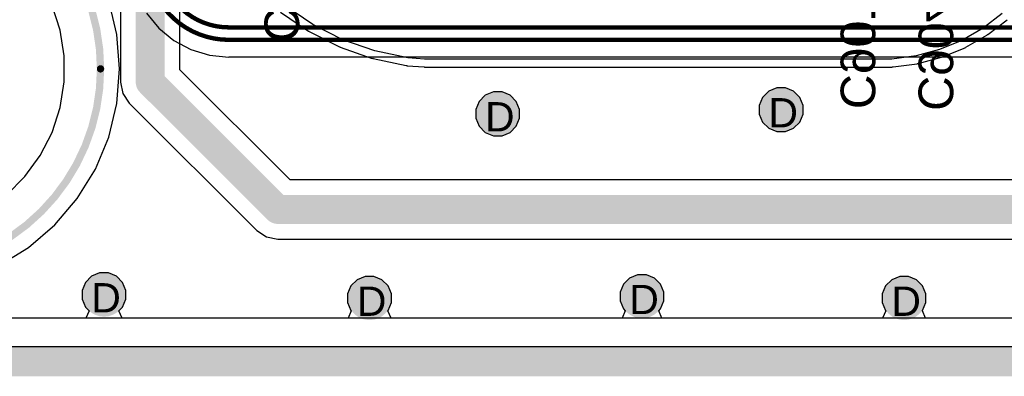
# Model space of a CAD drawing. Header units: inches. Extents: x -6 to 11.2, y -2.2 to 8.3.
# Tile 192 of 256: x 2.783 to 3.454, y -0.01 to 0.234. Entities that reach past the tile are written whole.
import ezdxf

# ---------------------------------------------------------------- set-up
doc = ezdxf.new("R2010")
doc.units = ezdxf.units.IN
doc.header["$MEASUREMENT"] = 0
for name, color, linetype in [('Board Layer Stack Bottom Overlay', 54, 'Continuous'), ('Board Outline', 76, 'Continuous'), ('Drill Drawing', 1, 'Continuous'), ('Layer  6- Inner', 156, 'Continuous'), ('Layer 1- Top', 1, 'Continuous'), ('Layer 2- GND', 16, 'Continuous'), ('Layer 3- Inner', 16, 'Continuous'), ('Layer 4- Inner', 76, 'Continuous'), ('Layer 5- Inner', 90, 'Continuous'), ('Layer 7- PWR', 76, 'Continuous'), ('Layer 8- Bottom', 5, 'Continuous'), ('Top Overlay', 2, 'Continuous'), ('Via Holes', 16, 'Continuous')]:
    doc.layers.add(name, color=color, linetype=linetype)
doc.styles.add('Arial', font='txt', dxfattribs={"height": 0.2})

msp = doc.modelspace()

# ---------------------------------------------------------------- hatches: boundary and pattern name
at = {"layer": 'Layer 1- Top'}
h = msp.add_hatch(color=7, dxfattribs=at)
edge = h.paths.add_edge_path()
edge.add_arc((3.30197, 0.17205), 0.00984, 0, 360)
h = msp.add_hatch(color=7, dxfattribs=at)
edge = h.paths.add_edge_path()
edge.add_arc((3.10866, 0.16929), 0.00984, 0, 360)
h = msp.add_hatch(color=7, dxfattribs=at)
edge = h.paths.add_edge_path()
edge.add_arc((2.84016, 0.04567), 0.00984, 0, 360)
h = msp.add_hatch(color=7, dxfattribs=at)
edge = h.paths.add_edge_path()
edge.add_arc((3.20709, 0.04449), 0.00984, 0, 360)
h = msp.add_hatch(color=7, dxfattribs=at)
edge = h.paths.add_edge_path()
edge.add_arc((3.02126, 0.04331), 0.00984, 0, 360)
h = msp.add_hatch(color=7, dxfattribs=at)
edge = h.paths.add_edge_path()
edge.add_arc((3.38583, 0.04331), 0.00984, 0, 360)
at = {"layer": 'Layer 3- Inner'}
h = msp.add_hatch(color=7, dxfattribs=at)
edge = h.paths.add_edge_path()
edge.add_arc((3.30197, 0.17205), 0.00984, 0, 360)
h = msp.add_hatch(color=7, dxfattribs=at)
edge = h.paths.add_edge_path()
edge.add_arc((3.10866, 0.16929), 0.00984, 0, 360)
h = msp.add_hatch(color=7, dxfattribs=at)
edge = h.paths.add_edge_path()
edge.add_arc((2.84016, 0.04567), 0.00984, 0, 360)
h = msp.add_hatch(color=7, dxfattribs=at)
edge = h.paths.add_edge_path()
edge.add_arc((3.20709, 0.04449), 0.00984, 0, 360)
h = msp.add_hatch(color=7, dxfattribs=at)
edge = h.paths.add_edge_path()
edge.add_arc((3.02126, 0.04331), 0.00984, 0, 360)
h = msp.add_hatch(color=7, dxfattribs=at)
edge = h.paths.add_edge_path()
edge.add_arc((3.38583, 0.04331), 0.00984, 0, 360)
at = {"layer": 'Layer 5- Inner'}
h = msp.add_hatch(color=7, dxfattribs=at)
edge = h.paths.add_edge_path()
edge.add_arc((3.30197, 0.17205), 0.00984, 0, 360)
h = msp.add_hatch(color=7, dxfattribs=at)
edge = h.paths.add_edge_path()
edge.add_arc((3.10866, 0.16929), 0.00984, 0, 360)
h = msp.add_hatch(color=7, dxfattribs=at)
edge = h.paths.add_edge_path()
edge.add_arc((2.84016, 0.04567), 0.00984, 0, 360)
h = msp.add_hatch(color=7, dxfattribs=at)
edge = h.paths.add_edge_path()
edge.add_arc((3.20709, 0.04449), 0.00984, 0, 360)
h = msp.add_hatch(color=7, dxfattribs=at)
edge = h.paths.add_edge_path()
edge.add_arc((3.02126, 0.04331), 0.00984, 0, 360)
h = msp.add_hatch(color=7, dxfattribs=at)
edge = h.paths.add_edge_path()
edge.add_arc((3.38583, 0.04331), 0.00984, 0, 360)
at = {"layer": 'Layer 7- PWR'}
h = msp.add_hatch(color=7, dxfattribs=at)
edge = h.paths.add_edge_path()
edge.add_arc((3.10866, 0.16929), 0.01492, 0, 360)
h = msp.add_hatch(color=7, dxfattribs=at)
edge = h.paths.add_edge_path()
edge.add_arc((3.30197, 0.17205), 0.01492, 0, 360)
h = msp.add_hatch(color=7, dxfattribs=at)
edge = h.paths.add_edge_path()
edge.add_arc((2.84016, 0.04567), 0.01492, 0, 360)
h = msp.add_hatch(color=7, dxfattribs=at)
edge = h.paths.add_edge_path()
edge.add_arc((3.02126, 0.04331), 0.01492, 0, 360)
h = msp.add_hatch(color=7, dxfattribs=at)
edge = h.paths.add_edge_path()
edge.add_arc((3.20709, 0.04449), 0.01492, 0, 360)
h = msp.add_hatch(color=7, dxfattribs=at)
edge = h.paths.add_edge_path()
edge.add_arc((3.38583, 0.04331), 0.01492, 0, 360)
at = {"layer": 'Layer 8- Bottom'}
h = msp.add_hatch(color=7, dxfattribs=at)
edge = h.paths.add_edge_path()
edge.add_arc((3.30197, 0.17205), 0.00984, 0, 360)
h = msp.add_hatch(color=7, dxfattribs=at)
edge = h.paths.add_edge_path()
edge.add_arc((3.10866, 0.16929), 0.00984, 0, 360)
h = msp.add_hatch(color=7, dxfattribs=at)
edge = h.paths.add_edge_path()
edge.add_arc((2.84016, 0.04567), 0.00984, 0, 360)
h = msp.add_hatch(color=7, dxfattribs=at)
edge = h.paths.add_edge_path()
edge.add_arc((3.20709, 0.04449), 0.00984, 0, 360)
h = msp.add_hatch(color=7, dxfattribs=at)
edge = h.paths.add_edge_path()
edge.add_arc((3.02126, 0.04331), 0.00984, 0, 360)
h = msp.add_hatch(color=7, dxfattribs=at)
edge = h.paths.add_edge_path()
edge.add_arc((3.38583, 0.04331), 0.00984, 0, 360)
at = {"layer": 'Via Holes'}
h = msp.add_hatch(color=7, dxfattribs=at)
edge = h.paths.add_edge_path()
edge.add_arc((3.30197, 0.17205), 0.00492, 0, 360)
h = msp.add_hatch(color=7, dxfattribs=at)
edge = h.paths.add_edge_path()
edge.add_arc((3.10866, 0.16929), 0.00492, 0, 360)
h = msp.add_hatch(color=7, dxfattribs=at)
edge = h.paths.add_edge_path()
edge.add_arc((2.84016, 0.04567), 0.00492, 0, 360)
h = msp.add_hatch(color=7, dxfattribs=at)
edge = h.paths.add_edge_path()
edge.add_arc((3.02126, 0.04331), 0.00492, 0, 360)
h = msp.add_hatch(color=7, dxfattribs=at)
edge = h.paths.add_edge_path()
edge.add_arc((3.20709, 0.04449), 0.00492, 0, 360)
h = msp.add_hatch(color=7, dxfattribs=at)
edge = h.paths.add_edge_path()
edge.add_arc((3.38583, 0.04331), 0.00492, 0, 360)

# ---------------------------------------------------------------- linework, layer by layer
at = {"layer": 'Board Outline'}
msp.add_lwpolyline([(-0.00001, -0.00001, 0.015, 0.015, 0), (5.39999, -0.00001, 0.015, 0.015, 0)], format="xyseb", dxfattribs=at)
at = {"layer": 'Layer  6- Inner'}
for p, q in [((2.81021, 0.22646), (2.80471, 0.24337)), ((2.81299, 0.20889), (2.81021, 0.22646)), ((2.81299, 0.19111), (2.81299, 0.20889)), ((2.81021, 0.17354), (2.81299, 0.19111)), ((3.10021, 0.18194), (3.09601, 0.17774)), ((3.10569, 0.18421), (3.10021, 0.18194)), ((3.11163, 0.18421), (3.10569, 0.18421)), ((3.11711, 0.18194), (3.11163, 0.18421)), ((3.12131, 0.17774), (3.11711, 0.18194)), ((3.29352, 0.1847), (3.28932, 0.1805)), ((3.299, 0.18697), (3.29352, 0.1847)), ((3.30494, 0.18697), (3.299, 0.18697)), ((3.31042, 0.1847), (3.30494, 0.18697)), ((3.31462, 0.1805), (3.31042, 0.1847)), ((3.09601, 0.17774), (3.09374, 0.17226)), ((3.12358, 0.17226), (3.12131, 0.17774)), ((3.28932, 0.1805), (3.28705, 0.17502)), ((3.28705, 0.17502), (3.28705, 0.16908)), ((3.31689, 0.17502), (3.31462, 0.1805)), ((3.31689, 0.16908), (3.31689, 0.17502)), ((2.80471, 0.15663), (2.81021, 0.17354)), ((3.09374, 0.17226), (3.09374, 0.16632)), ((3.12358, 0.16632), (3.12358, 0.17226)), ((3.28705, 0.16908), (3.28932, 0.16359)), ((3.31462, 0.16359), (3.31689, 0.16908)), ((3.09374, 0.16632), (3.09601, 0.16084)), ((3.12131, 0.16084), (3.12358, 0.16632)), ((3.28932, 0.16359), (3.29352, 0.1594)), ((3.31042, 0.1594), (3.31462, 0.16359)), ((2.79664, 0.14078), (2.80471, 0.15663)), ((3.09601, 0.16084), (3.10021, 0.15664)), ((3.10021, 0.15664), (3.10569, 0.15437)), ((3.11163, 0.15437), (3.11711, 0.15664)), ((3.11711, 0.15664), (3.12131, 0.16084)), ((3.29352, 0.1594), (3.299, 0.15713)), ((3.299, 0.15713), (3.30494, 0.15713)), ((3.30494, 0.15713), (3.31042, 0.1594)), ((3.10569, 0.15437), (3.11163, 0.15437)), ((2.78619, 0.12639), (2.79664, 0.14078)), ((2.77361, 0.11381), (2.78619, 0.12639)), ((2.83719, 0.06059), (2.83171, 0.05832)), ((2.84313, 0.06059), (2.83719, 0.06059)), ((2.84861, 0.05832), (2.84313, 0.06059)), ((2.82751, 0.05412), (2.82524, 0.04864)), ((2.83171, 0.05832), (2.82751, 0.05412)), ((2.85281, 0.05412), (2.84861, 0.05832)), ((2.85508, 0.04864), (2.85281, 0.05412)), ((3.01281, 0.05596), (3.00861, 0.05176)), ((3.01829, 0.05823), (3.01281, 0.05596)), ((3.02423, 0.05823), (3.01829, 0.05823)), ((3.02971, 0.05596), (3.02423, 0.05823)), ((3.03391, 0.05176), (3.02971, 0.05596)), ((3.19863, 0.05714), (3.19444, 0.05294)), ((3.20412, 0.05941), (3.19863, 0.05714)), ((3.21005, 0.05941), (3.20412, 0.05941)), ((3.21554, 0.05714), (3.21005, 0.05941)), ((3.21974, 0.05294), (3.21554, 0.05714)), ((3.37737, 0.05596), (3.37318, 0.05176)), ((3.38286, 0.05823), (3.37737, 0.05596)), ((3.38879, 0.05823), (3.38286, 0.05823)), ((3.39428, 0.05596), (3.38879, 0.05823)), ((3.39848, 0.05176), (3.39428, 0.05596)), ((2.82524, 0.04864), (2.82524, 0.0427)), ((2.85508, 0.0427), (2.85508, 0.04864)), ((3.00861, 0.05176), (3.00634, 0.04628)), ((3.03618, 0.04628), (3.03391, 0.05176)), ((3.19444, 0.05294), (3.19217, 0.04746)), ((3.19217, 0.04746), (3.19217, 0.04152)), ((3.22201, 0.04746), (3.21974, 0.05294)), ((3.22201, 0.04152), (3.22201, 0.04746)), ((3.37318, 0.05176), (3.37091, 0.04628)), ((3.40075, 0.04628), (3.39848, 0.05176)), ((2.82524, 0.0427), (2.82751, 0.03722)), ((2.85281, 0.03722), (2.85508, 0.0427)), ((3.00634, 0.04628), (3.00634, 0.04034)), ((3.00634, 0.04034), (3.00861, 0.03485)), ((3.03391, 0.03485), (3.03618, 0.04034)), ((3.03618, 0.04034), (3.03618, 0.04628)), ((3.19217, 0.04152), (3.19444, 0.03604)), ((3.21974, 0.03604), (3.22201, 0.04152)), ((3.37091, 0.04628), (3.37091, 0.04034)), ((3.37091, 0.04034), (3.37318, 0.03485)), ((3.39848, 0.03485), (3.40075, 0.04034)), ((3.40075, 0.04034), (3.40075, 0.04628)), ((2.82751, 0.03722), (2.82995, 0.03477)), ((2.82995, 0.03477), (2.82788, 0.02977)), ((2.85036, 0.03477), (2.85281, 0.03722)), ((2.85244, 0.02977), (2.85036, 0.03477)), ((3.00869, 0.03477), (3.00662, 0.02977)), ((3.00861, 0.03485), (3.00869, 0.03477)), ((3.03383, 0.03477), (3.03391, 0.03485)), ((3.0359, 0.02977), (3.03383, 0.03477)), ((3.1957, 0.03477), (3.19363, 0.02977)), ((3.19444, 0.03604), (3.1957, 0.03477)), ((3.21847, 0.03477), (3.21974, 0.03604)), ((3.22055, 0.02977), (3.21847, 0.03477)), ((3.37326, 0.03477), (3.37119, 0.02977)), ((3.37318, 0.03485), (3.37326, 0.03477)), ((3.3984, 0.03477), (3.39848, 0.03485)), ((3.40047, 0.02977), (3.3984, 0.03477)), ((2.82788, 0.02977), (2.54259, 0.02977)), ((3.00662, 0.02977), (2.85244, 0.02977)), ((3.19363, 0.02977), (3.0359, 0.02977)), ((3.37119, 0.02977), (3.22055, 0.02977)), ((3.53615, 0.02977), (3.40047, 0.02977))]:
    msp.add_line(p, q, dxfattribs=at)
at = {"layer": 'Layer 1- Top'}
for p, q in [((2.8489, 0.22358), (2.84338, 0.24659)), ((2.85076, 0.2), (2.8489, 0.22358)), ((2.8489, 0.17642), (2.85076, 0.2)), ((2.84338, 0.15341), (2.8489, 0.17642)), ((2.83433, 0.13156), (2.84338, 0.15341)), ((2.82197, 0.11139), (2.83433, 0.13156)), ((2.8066, 0.0934), (2.82197, 0.11139)), ((2.78861, 0.07803), (2.8066, 0.0934)), ((2.76844, 0.06567), (2.78861, 0.07803)), ((5.37021, 0.02977), (1.15408, 0.02977))]:
    msp.add_line(p, q, dxfattribs=at)
for points in [[(2.8378, 0.2, 0.005, 0.005, 1), (2.5622, 0.2, 0.005, 0.005, 1)], [(2.83655, 0.2, 0.0025, 0.0025, 1), (2.83905, 0.2, 0.0025, 0.0025, 1)]]:
    msp.add_lwpolyline(points, format="xyseb", close=True, dxfattribs=at)
at = {"layer": 'Layer 2- GND'}
msp.add_line((5.38991, 0.01008), (1.14213, 0.01008), dxfattribs=at)
msp.add_lwpolyline([(-0.00001, -0.00001, 0.02, 0.02, 0), (5.39999, -0.00001, 0.02, 0.02, 0)], format="xyseb", dxfattribs=at)
at = {"layer": 'Layer 3- Inner'}
for p, q in [((2.81021, 0.22646), (2.80471, 0.24337)), ((2.86921, 0.23795), (2.87759, 0.22774)), ((2.81299, 0.20889), (2.81021, 0.22646)), ((2.87759, 0.22774), (2.88779, 0.21937)), ((2.88779, 0.21937), (2.89943, 0.21315)), ((2.81299, 0.19111), (2.81299, 0.20889)), ((2.89943, 0.21315), (2.91206, 0.20932)), ((2.91206, 0.20932), (2.9252, 0.20802)), ((2.9252, 0.20802), (2.9252, 0.20812)), ((2.9252, 0.20812), (4.97279, 0.20812)), ((2.81021, 0.17354), (2.81299, 0.19111)), ((2.80471, 0.15663), (2.81021, 0.17354)), ((2.79664, 0.14078), (2.80471, 0.15663)), ((2.78619, 0.12639), (2.79664, 0.14078)), ((2.77361, 0.11381), (2.78619, 0.12639)), ((5.37021, 0.02977), (1.15448, 0.02977))]:
    msp.add_line(p, q, dxfattribs=at)
for points in [[(2.9252, 0.21984, 0.00299, 0.00299, -0.414214), (2.86969, 0.27535, 0.00299, 0.00299, 0)], [(2.9252, 0.22835, 0.00299, 0.00299, -0.414214), (2.87819, 0.27535, 0.00299, 0.00299, 0)], [(2.9252, 0.22835, 0.00299, 0.00299, 0), (4.97275, 0.22835, 0.00299, 0.00299, 0)], [(2.9252, 0.21984, 0.00299, 0.00299, 0), (4.97279, 0.21984, 0.00299, 0.00299, 0)]]:
    msp.add_lwpolyline(points, format="xyseb", dxfattribs=at)
for points in [[(2.92445, 0.22835, 0.0015, 0.0015, 1), (2.92595, 0.22835, 0.0015, 0.0015, 1)], [(2.92445, 0.22835, 0.0015, 0.0015, 1), (2.92595, 0.22835, 0.0015, 0.0015, 1)], [(2.92445, 0.21984, 0.0015, 0.0015, 1), (2.92595, 0.21984, 0.0015, 0.0015, 1)], [(2.92445, 0.21984, 0.0015, 0.0015, 1), (2.92595, 0.21984, 0.0015, 0.0015, 1)]]:
    msp.add_lwpolyline(points, format="xyseb", close=True, dxfattribs=at)
at = {"layer": 'Layer 4- Inner'}
for p, q in [((2.81021, 0.22646), (2.80471, 0.24337)), ((2.98258, 0.23031), (2.96357, 0.2433)), ((2.96052, 0.23883), (2.97952, 0.22585)), ((3.4528, 0.23785), (3.43966, 0.22776)), ((3.00312, 0.21992), (2.98258, 0.23031)), ((3.44295, 0.22347), (3.45609, 0.23355)), ((2.81299, 0.20889), (2.81021, 0.22646)), ((2.97952, 0.22585), (2.97989, 0.22577)), ((2.97989, 0.22577), (2.98013, 0.22548)), ((2.98013, 0.22548), (3.00067, 0.21509)), ((3.43966, 0.22776), (3.42531, 0.21948)), ((3.42801, 0.21479), (3.44236, 0.22308)), ((3.44236, 0.22308), (3.44259, 0.22337)), ((3.44259, 0.22337), (3.44295, 0.22347)), ((3.00067, 0.21509), (3.00104, 0.21506)), ((3.00104, 0.21506), (3.00132, 0.21481)), ((3.02484, 0.21229), (3.00312, 0.21992)), ((3.42531, 0.21948), (3.41, 0.21314)), ((2.81299, 0.19111), (2.81299, 0.20889)), ((3.00132, 0.21481), (3.02304, 0.20718)), ((3.04737, 0.20757), (3.02484, 0.21229)), ((3.394, 0.20885), (3.37757, 0.20669)), ((3.41, 0.21314), (3.394, 0.20885)), ((3.41207, 0.20814), (3.42738, 0.21448)), ((3.42738, 0.21448), (3.42764, 0.21474)), ((3.42764, 0.21474), (3.42801, 0.21479)), ((3.02304, 0.20718), (3.02342, 0.20721)), ((3.02342, 0.20721), (3.02373, 0.20699)), ((3.02373, 0.20699), (3.04626, 0.20227)), ((3.04626, 0.20227), (3.04662, 0.20234)), ((3.04662, 0.20234), (3.04696, 0.20217)), ((3.04696, 0.20217), (3.05844, 0.2013)), ((3.05885, 0.20669), (3.04737, 0.20757)), ((3.36929, 0.20669), (3.05885, 0.20669)), ((3.37757, 0.20669), (3.36929, 0.20669)), ((3.37828, 0.20133), (3.39471, 0.20349)), ((3.39471, 0.20349), (3.39503, 0.20367)), ((3.39503, 0.20367), (3.3954, 0.20363)), ((3.3954, 0.20363), (3.4114, 0.20791)), ((3.4114, 0.20791), (3.4117, 0.20814)), ((3.4117, 0.20814), (3.41207, 0.20814)), ((3.05844, 0.2013), (3.05864, 0.20136)), ((3.05864, 0.20136), (3.05885, 0.20128)), ((3.05885, 0.20128), (3.36929, 0.20128)), ((3.36929, 0.20128), (3.37757, 0.20128)), ((3.37757, 0.20128), (3.37792, 0.20142)), ((3.37792, 0.20142), (3.37828, 0.20133)), ((2.81021, 0.17354), (2.81299, 0.19111)), ((3.10021, 0.18194), (3.09601, 0.17774)), ((3.10569, 0.18421), (3.10021, 0.18194)), ((3.11163, 0.18421), (3.10569, 0.18421)), ((3.11711, 0.18194), (3.11163, 0.18421)), ((3.12131, 0.17774), (3.11711, 0.18194)), ((3.29352, 0.1847), (3.28932, 0.1805)), ((3.299, 0.18697), (3.29352, 0.1847)), ((3.30494, 0.18697), (3.299, 0.18697)), ((3.31042, 0.1847), (3.30494, 0.18697)), ((3.31462, 0.1805), (3.31042, 0.1847)), ((3.09601, 0.17774), (3.09374, 0.17226)), ((3.12358, 0.17226), (3.12131, 0.17774)), ((3.28932, 0.1805), (3.28705, 0.17502)), ((3.28705, 0.17502), (3.28705, 0.16908)), ((3.31689, 0.17502), (3.31462, 0.1805)), ((3.31689, 0.16908), (3.31689, 0.17502)), ((2.80471, 0.15663), (2.81021, 0.17354)), ((3.09374, 0.17226), (3.09374, 0.16632)), ((3.12358, 0.16632), (3.12358, 0.17226)), ((3.28705, 0.16908), (3.28932, 0.16359)), ((3.31462, 0.16359), (3.31689, 0.16908)), ((3.09374, 0.16632), (3.09601, 0.16084)), ((3.12131, 0.16084), (3.12358, 0.16632)), ((3.28932, 0.16359), (3.29352, 0.1594)), ((3.31042, 0.1594), (3.31462, 0.16359)), ((2.79664, 0.14078), (2.80471, 0.15663)), ((3.09601, 0.16084), (3.10021, 0.15664)), ((3.10021, 0.15664), (3.10569, 0.15437)), ((3.11163, 0.15437), (3.11711, 0.15664)), ((3.11711, 0.15664), (3.12131, 0.16084)), ((3.29352, 0.1594), (3.299, 0.15713)), ((3.299, 0.15713), (3.30494, 0.15713)), ((3.30494, 0.15713), (3.31042, 0.1594)), ((3.10569, 0.15437), (3.11163, 0.15437)), ((2.78619, 0.12639), (2.79664, 0.14078)), ((2.77361, 0.11381), (2.78619, 0.12639)), ((2.83719, 0.06059), (2.83171, 0.05832)), ((2.84313, 0.06059), (2.83719, 0.06059)), ((2.84861, 0.05832), (2.84313, 0.06059)), ((2.82751, 0.05412), (2.82524, 0.04864)), ((2.83171, 0.05832), (2.82751, 0.05412)), ((2.85281, 0.05412), (2.84861, 0.05832)), ((2.85508, 0.04864), (2.85281, 0.05412)), ((3.01281, 0.05596), (3.00861, 0.05176)), ((3.01829, 0.05823), (3.01281, 0.05596)), ((3.02423, 0.05823), (3.01829, 0.05823)), ((3.02971, 0.05596), (3.02423, 0.05823)), ((3.03391, 0.05176), (3.02971, 0.05596)), ((3.19863, 0.05714), (3.19444, 0.05294)), ((3.20412, 0.05941), (3.19863, 0.05714)), ((3.21005, 0.05941), (3.20412, 0.05941)), ((3.21554, 0.05714), (3.21005, 0.05941)), ((3.21974, 0.05294), (3.21554, 0.05714)), ((3.37737, 0.05596), (3.37318, 0.05176)), ((3.38286, 0.05823), (3.37737, 0.05596)), ((3.38879, 0.05823), (3.38286, 0.05823)), ((3.39428, 0.05596), (3.38879, 0.05823)), ((3.39848, 0.05176), (3.39428, 0.05596)), ((2.82524, 0.04864), (2.82524, 0.0427)), ((2.85508, 0.0427), (2.85508, 0.04864)), ((3.00861, 0.05176), (3.00634, 0.04628)), ((3.03618, 0.04628), (3.03391, 0.05176)), ((3.19444, 0.05294), (3.19217, 0.04746)), ((3.19217, 0.04746), (3.19217, 0.04152)), ((3.22201, 0.04746), (3.21974, 0.05294)), ((3.22201, 0.04152), (3.22201, 0.04746)), ((3.37318, 0.05176), (3.37091, 0.04628)), ((3.40075, 0.04628), (3.39848, 0.05176)), ((2.82524, 0.0427), (2.82751, 0.03722)), ((2.85281, 0.03722), (2.85508, 0.0427)), ((3.00634, 0.04628), (3.00634, 0.04034)), ((3.00634, 0.04034), (3.00861, 0.03485)), ((3.03391, 0.03485), (3.03618, 0.04034)), ((3.03618, 0.04034), (3.03618, 0.04628)), ((3.19217, 0.04152), (3.19444, 0.03604)), ((3.21974, 0.03604), (3.22201, 0.04152)), ((3.37091, 0.04628), (3.37091, 0.04034)), ((3.37091, 0.04034), (3.37318, 0.03485)), ((3.39848, 0.03485), (3.40075, 0.04034)), ((3.40075, 0.04034), (3.40075, 0.04628)), ((2.82751, 0.03722), (2.82995, 0.03477)), ((2.82995, 0.03477), (2.82788, 0.02977)), ((2.85036, 0.03477), (2.85281, 0.03722)), ((2.85244, 0.02977), (2.85036, 0.03477)), ((3.00869, 0.03477), (3.00662, 0.02977)), ((3.00861, 0.03485), (3.00869, 0.03477)), ((3.03383, 0.03477), (3.03391, 0.03485)), ((3.0359, 0.02977), (3.03383, 0.03477)), ((3.1957, 0.03477), (3.19363, 0.02977)), ((3.19444, 0.03604), (3.1957, 0.03477)), ((3.21847, 0.03477), (3.21974, 0.03604)), ((3.22055, 0.02977), (3.21847, 0.03477)), ((3.37326, 0.03477), (3.37119, 0.02977)), ((3.37318, 0.03485), (3.37326, 0.03477)), ((3.3984, 0.03477), (3.39848, 0.03485)), ((3.40047, 0.02977), (3.3984, 0.03477)), ((2.82788, 0.02977), (2.54259, 0.02977)), ((3.00662, 0.02977), (2.85244, 0.02977)), ((3.19363, 0.02977), (3.0359, 0.02977)), ((3.37119, 0.02977), (3.22055, 0.02977)), ((3.53615, 0.02977), (3.40047, 0.02977))]:
    msp.add_line(p, q, dxfattribs=at)
at = {"layer": 'Layer 5- Inner'}
for p, q in [((2.85142, 0.4676), (2.85142, 0.19095)), ((2.89188, 0.19933), (2.89188, 0.41263)), ((2.81021, 0.22646), (2.80471, 0.24337)), ((2.81299, 0.20889), (2.81021, 0.22646)), ((2.81299, 0.19111), (2.81299, 0.20889)), ((2.96704, 0.12417), (2.89188, 0.19933)), ((2.81021, 0.17354), (2.81299, 0.19111)), ((2.85142, 0.19095), (2.85296, 0.1832)), ((2.85296, 0.1832), (2.85735, 0.17664)), ((2.85735, 0.17664), (2.94436, 0.08963)), ((2.80471, 0.15663), (2.81021, 0.17354)), ((2.79664, 0.14078), (2.80471, 0.15663)), ((2.78619, 0.12639), (2.79664, 0.14078)), ((2.77361, 0.11381), (2.78619, 0.12639)), ((3.57207, 0.12417), (2.96704, 0.12417)), ((2.94436, 0.08963), (2.95092, 0.08525)), ((2.95092, 0.08525), (2.95866, 0.08371)), ((2.95866, 0.08371), (4.71381, 0.08371)), ((5.37021, 0.02977), (1.15408, 0.02977))]:
    msp.add_line(p, q, dxfattribs=at)
for points in [[(2.87165, 0.19095, 0.01969, 0.01969, 0), (2.87165, 0.47598, 0.01969, 0.01969, 0)], [(2.87165, 0.19095, 0.01969, 0.01969, 0), (2.95866, 0.10394, 0.01969, 0.01969, 0)], [(2.95866, 0.10394, 0.01969, 0.01969, 0), (4.71381, 0.10394, 0.01969, 0.01969, 0)]]:
    msp.add_lwpolyline(points, format="xyseb", dxfattribs=at)
for points in [[(2.86673, 0.19095, 0.00984, 0.00984, 1), (2.87657, 0.19095, 0.00984, 0.00984, 1)], [(2.86673, 0.19095, 0.00984, 0.00984, 1), (2.87657, 0.19095, 0.00984, 0.00984, 1)], [(2.95374, 0.10394, 0.00984, 0.00984, 1), (2.96358, 0.10394, 0.00984, 0.00984, 1)], [(2.95374, 0.10394, 0.00984, 0.00984, 1), (2.96358, 0.10394, 0.00984, 0.00984, 1)]]:
    msp.add_lwpolyline(points, format="xyseb", close=True, dxfattribs=at)
at = {"layer": 'Layer 7- PWR'}
msp.add_line((5.38991, 0.01008), (1.14429, 0.01008), dxfattribs=at)
msp.add_lwpolyline([(-0.00001, -0.00001, 0.02, 0.02, 0), (5.39999, -0.00001, 0.02, 0.02, 0)], format="xyseb", dxfattribs=at)
at = {"layer": 'Layer 8- Bottom'}
for p, q in [((2.8489, 0.22358), (2.84338, 0.24659)), ((2.85076, 0.2), (2.8489, 0.22358)), ((2.8489, 0.17642), (2.85076, 0.2)), ((2.84338, 0.15341), (2.8489, 0.17642)), ((2.83433, 0.13156), (2.84338, 0.15341)), ((2.82197, 0.11139), (2.83433, 0.13156)), ((2.8066, 0.0934), (2.82197, 0.11139)), ((2.78861, 0.07803), (2.8066, 0.0934)), ((2.76844, 0.06567), (2.78861, 0.07803)), ((5.37021, 0.02977), (1.61865, 0.02977))]:
    msp.add_line(p, q, dxfattribs=at)
for points in [[(2.8378, 0.2, 0.005, 0.005, 1), (2.5622, 0.2, 0.005, 0.005, 1)], [(2.83655, 0.2, 0.0025, 0.0025, 1), (2.83905, 0.2, 0.0025, 0.0025, 1)]]:
    msp.add_lwpolyline(points, format="xyseb", close=True, dxfattribs=at)

# ---------------------------------------------------------------- texts
at = {"layer": 'Board Layer Stack Bottom Overlay', "style": 'Arial', "text_generation_flag": 2}
for s, p in [('C907', (3.34252, 0.17246)), ('C904', (3.39567, 0.17128))]:
    msp.add_text(s, height=0.023622, rotation=270, dxfattribs=at).set_placement(p)
at = {"layer": 'Drill Drawing', "style": 'Arial'}
for p in [(3.1, 0.15729), (3.2933, 0.16005), (2.83149, 0.03367), (3.0126, 0.03131), (3.19842, 0.03249), (3.37716, 0.03131)]:
    msp.add_text('D', height=0.02, dxfattribs=at).set_placement(p)
at = {"layer": 'Top Overlay', "style": 'Arial'}
msp.add_text('C908', height=0.023622, rotation=90, dxfattribs=at).set_placement((2.97322, 0.21812))

doc.saveas('drawing.dxf')
